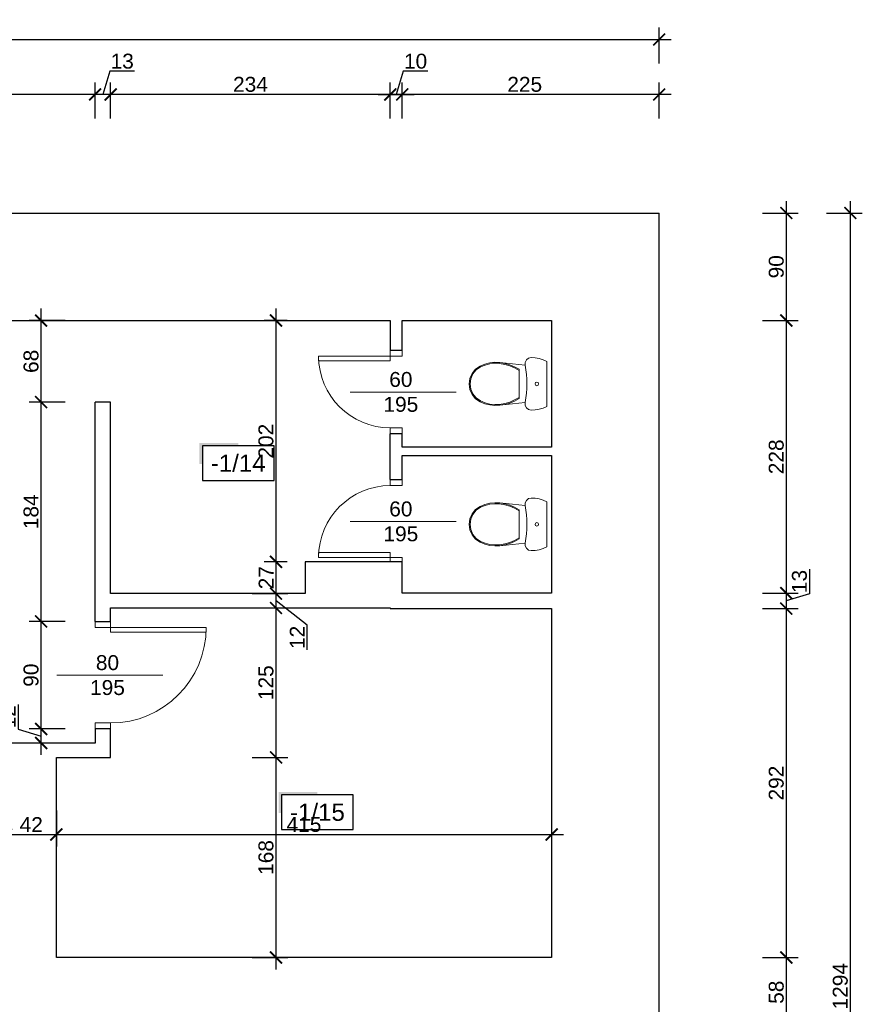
# Model space of a CAD drawing. Header units: millimetres. Extents: x 2709036 to 2756280, y 168165 to 192362.
# Tile 30 of 192: x 2711418 to 2712123, y 186392 to 187216. Entities that reach past the tile are written whole.
import ezdxf
from ezdxf.enums import TextEntityAlignment as Align

# ---------------------------------------------------------------- set-up
doc = ezdxf.new("R2010")
doc.units = ezdxf.units.MM
doc.header["$MEASUREMENT"] = 0
doc.set_wipeout_variables(frame=1)
doc.layers.add('6 - OPISY', color=7, linetype='Continuous')
for name, color, linetype, lineweight in [('__MAZ_OPIS_STOLARKA', 7, 'Continuous', 0), ('__MAZ_STOLARKA DRZWIOWA ISTN', 7, 'Continuous', 9), ('__MAZ_WYMIARY', 7, 'Continuous', 9), ('__MAZ_ŚCIANY ISTNIEJĄCE', 7, 'Continuous', 30), ('Meble i wyposażenie', 8, 'Continuous', 5)]:
    doc.layers.add(name, color=color, linetype=linetype, lineweight=lineweight)
doc.styles.add('Arial', font='arial.ttf')
doc.styles.add('Dimensions', font='arial.ttf')
doc.styles.get("Standard").update_dxf_attribs({"font": 'arial.ttf'})
doc.styles.add('styl1', font='arial.ttf')
doc.dimstyles.new('100', dxfattribs={"dimtxt": 10, "dimasz": 10, "dimexe": 18, "dimexo": 15, "dimgap": 9, "dimtad": 1, "dimdec": 1, "dimrnd": 0.5, "dimdsep": 46, "dimtxsty": 'Dimensions', "dimblk": 'ARCHTICK', "dimcen": 9, "dimdle": 10, "dimadec": 1, "dimazin": 2, "dimtfac": 1, "dimtdec": 4, "dimtofl": 0, "dimtmove": 2, "dimatfit": 3, "dimfxl": 1, "dimtolj": 1, "dimtzin": 0, "dimarcsym": 0})

# ---------------------------------------------------------------- blocks, each defined once
blk = doc.blocks.new('WC DP')
at = {"color": 0, "lineweight": -2, "ltscale": 14728.445072}
blk.add_wipeout([(-188.9, -40.9), (-202.4, -71.6), (-212.1, -103.8), (-218, -136.8), (-220, -170.4), (-214.9, -193.1), (-200.5, -211.4), (-179.6, -221.8), (-156.3, -222.3), (-117.6, -215.4), (-78.5, -210.5), (-39.3, -207.6), (0, -206.6), (39.3, -207.6), (78.5, -210.5), (117.6, -215.4), (156.3, -222.3), (179.6, -221.8), (200.5, -211.4), (214.9, -193.1), (220, -170.4), (218, -136.8), (212.1, -103.8), (202.4, -71.6), (188.9, -40.9)], dxfattribs=at).dxf.layer = 'Meble i wyposażenie'
at = {"layer": 'Meble i wyposażenie', "color": 0, "lineweight": -2}
for p, q in [((-202.4, -71.6), (-212.1, -103.8)), ((-188.9, -40.9), (-202.4, -71.6)), ((188.9, -40.9), (-188.9, -40.9)), ((202.4, -71.6), (188.9, -40.9)), ((212.1, -103.8), (202.4, -71.6)), ((-212.1, -103.8), (-218, -136.8)), ((218, -136.8), (212.1, -103.8))]:
    blk.add_line(p, q, dxfattribs=at)
blk.add_circle((0, -123.5), 15, dxfattribs=at)
at = {"color": 0, "lineweight": -2, "ltscale": 9083.641401}
blk.add_wipeout([(-122.1, -271.6), (122.1, -271.6), (143.3, -309.5), (160, -349.5), (171.9, -391.1), (179, -433.9), (156.3, -222.3), (117.6, -215.4), (78.5, -210.5), (39.3, -207.6), (0, -206.6), (-39.3, -207.6), (-78.5, -210.5), (-117.6, -215.4), (-156.3, -222.3), (-179, -433.9), (-171.9, -391.1), (-160, -349.5), (-143.3, -309.5)], dxfattribs=at).dxf.layer = 'Meble i wyposażenie'
at = {"layer": 'Meble i wyposażenie', "color": 0, "lineweight": -2}
for p, q in [((-218, -136.8), (-220, -170.4)), ((220, -170.4), (218, -136.8)), ((-220, -170.4), (-214.9, -193.1)), ((-214.9, -193.1), (-200.5, -211.4)), ((-200.5, -211.4), (-179.6, -221.8)), ((-179.6, -221.8), (-156.3, -222.3)), ((156.3, -222.3), (179.6, -221.8)), ((179.6, -221.8), (200.5, -211.4)), ((200.5, -211.4), (214.9, -193.1)), ((214.9, -193.1), (220, -170.4))]:
    blk.add_line(p, q, dxfattribs=at)
blk.add_ellipse((0, -988.7), major_axis=(785, 0), ratio=0.9963, start_param=1.370375, end_param=1.771221, dxfattribs=at)
at = {"color": 0, "lineweight": -2, "ltscale": 8188.801298}
blk.add_wipeout([(123.5, -636.5), (149.4, -598.7), (165.6, -559.3), (176, -518.3), (180.5, -476.2), (179, -433.9), (171.6, -389.9), (159, -347), (141.5, -306), (117.1, -263.7), (-117.1, -263.7), (-141.5, -306), (-159, -347), (-171.6, -389.9), (-179, -433.9), (-180.5, -476.2), (-176, -518.3), (-165.6, -559.3), (-149.4, -598.7), (-123.5, -636.5), (-88, -665.9), (-45.7, -684.5), (0, -690.9), (45.7, -684.5), (88, -665.9)], dxfattribs=at).dxf.layer = 'Meble i wyposażenie'
at = {"layer": 'Meble i wyposażenie', "color": 0, "lineweight": -2}
for p, q in [((-156.3, -222.3), (-179, -433.9)), ((179, -433.9), (156.3, -222.3)), ((-143.3, -309.5), (-160, -349.5)), ((-134.3, -309.5), (-151.5, -349.7)), ((-122.1, -271.6), (-143.3, -309.5)), ((-112.5, -271.6), (-134.3, -309.5)), ((122.1, -271.6), (-122.1, -271.6)), ((134.3, -309.5), (112.5, -271.6)), ((143.3, -309.5), (122.1, -271.6)), ((151.5, -349.7), (134.3, -309.5)), ((160, -349.5), (143.3, -309.5)), ((-171.9, -391.1), (-179, -433.9)), ((-160, -349.5), (-171.9, -391.1)), ((-163.8, -391.6), (-171, -434.7)), ((-151.5, -349.7), (-163.8, -391.6)), ((163.8, -391.6), (151.5, -349.7)), ((171.9, -391.1), (160, -349.5)), ((171, -434.7), (163.8, -391.6)), ((179, -433.9), (171.9, -391.1)), ((-179, -433.9), (-180.6, -476.2)), ((-180.6, -476.2), (-176.1, -518.3)), ((-171, -434.7), (-172.5, -475.9)), ((-172.5, -475.9), (-168.1, -516.9)), ((168.1, -516.9), (172.5, -475.9)), ((172.5, -475.9), (171, -434.7)), ((176.1, -518.3), (180.6, -476.2)), ((180.6, -476.2), (179, -433.9)), ((-176.1, -518.3), (-165.7, -559.3)), ((-168.1, -516.9), (-158, -556.8)), ((-165.7, -559.3), (-149.5, -598.5)), ((-158, -556.8), (-142.3, -594.9)), ((142.3, -594.9), (158, -556.8)), ((149.5, -598.5), (165.7, -559.3)), ((158, -556.8), (168.1, -516.9)), ((165.7, -559.3), (176.1, -518.3)), ((-149.5, -598.5), (-123.5, -636.5)), ((-142.3, -594.9), (-117.5, -631.1)), ((-123.5, -636.5), (-88, -665.9)), ((-117.5, -631.1), (-83.7, -659.1)), ((-83.7, -659.1), (-43.5, -676.8)), ((43.5, -676.8), (83.7, -659.1)), ((83.7, -659.1), (117.5, -631.1)), ((88, -665.9), (123.5, -636.5)), ((117.5, -631.1), (142.3, -594.9)), ((123.5, -636.5), (149.5, -598.5)), ((-88, -665.9), (-45.7, -684.5)), ((-45.7, -684.5), (0, -690.9)), ((-43.5, -676.8), (0, -682.8)), ((0, -682.8), (43.5, -676.8)), ((0, -690.9), (45.7, -684.5)), ((45.7, -684.5), (88, -665.9))]:
    blk.add_line(p, q, dxfattribs=at)
blk = doc.blocks.new('*U9')
at = {"ltscale": 10}
blk.add_hatch(color=256, dxfattribs=at).paths.add_polyline_path([(0, 26), (-25, 26), (-27, 26), (-27, 11.46), (-25, 11.46), (-25, 24), (0, 24)])
blk.add_lwpolyline([(-25, 0), (25, 0), (25, 24), (-25, 24)], close=True, dxfattribs=at)
at = {"layer": '6 - OPISY'}
for tag, p in [('NRPOM', (0, 6)), ('WYSPOM', (3.39, -15.66))]:
    blk.add_attdef(tag, text='', height=12, dxfattribs=at).set_placement(p, align=Align.CENTER)
blk = doc.blocks.new('_ArchTick')
at = {"color": 0, "linetype": 'ByBlock', "const_width": 0.15}
blk.add_lwpolyline([(-0.5, -0.5), (0.5, 0.5)], dxfattribs=at)
blk = doc.blocks.new('*D50')
at = {"layer": '__MAZ_WYMIARY', "color": 0, "lineweight": -2}
for p, q in [((2709154, 187179.72), (2709154, 187209.72)), ((2711953, 187179.72), (2711953, 187209.72)), ((2709144, 187199.72), (2711963, 187199.72))]:
    blk.add_line(p, q, dxfattribs=at)
at = {"layer": 'Defpoints', "color": 0, "lineweight": 30}
for p in [(2711953, 187199.72), (2709154, 187054.55), (2711953, 187054.55)]:
    blk.add_point(p, dxfattribs=at)
at = {"layer": '__MAZ_WYMIARY', "color": 0, "lineweight": -2, "xscale": 10, "yscale": 10, "zscale": 10, "rotation": 180}
blk.add_blockref('_ArchTick', (2709154, 187199.72), dxfattribs=at)
at = {"layer": '__MAZ_WYMIARY', "color": 0, "lineweight": -2, "xscale": 10, "yscale": 10, "zscale": 10}
blk.add_blockref('_ArchTick', (2711953, 187199.72), dxfattribs=at)
at = {"layer": '__MAZ_WYMIARY', "color": 0, "lineweight": 5, "insert": (2710553.5, 187208.1), "char_height": 12.5, "attachment_point": 5, "style": 'Arial'}
blk.add_mtext('\\A1;2799', dxfattribs=at)
blk = doc.blocks.new('*D51')
at = {"layer": '__MAZ_WYMIARY', "color": 0, "lineweight": -2}
for p, q in [((2711728, 187133.75), (2711728, 187163.75)), ((2711953, 187133.75), (2711953, 187163.75)), ((2711963, 187153.75), (2711718, 187153.75))]:
    blk.add_line(p, q, dxfattribs=at)
at = {"layer": 'Defpoints', "color": 0, "lineweight": 30}
for p in [(2711728, 187153.75), (2711953, 187054.55), (2711728, 186964.55)]:
    blk.add_point(p, dxfattribs=at)
at = {"layer": '__MAZ_WYMIARY', "color": 0, "lineweight": -2, "xscale": 10, "yscale": 10, "zscale": 10, "rotation": 180}
blk.add_blockref('_ArchTick', (2711728, 187153.75), dxfattribs=at)
at = {"layer": '__MAZ_WYMIARY', "color": 0, "lineweight": -2, "xscale": 10, "yscale": 10, "zscale": 10}
blk.add_blockref('_ArchTick', (2711953, 187153.75), dxfattribs=at)
at = {"layer": '__MAZ_WYMIARY', "color": 0, "lineweight": 5, "insert": (2711840.5, 187162.13), "char_height": 12.5, "attachment_point": 5, "style": 'Arial'}
blk.add_mtext('\\A1;225', dxfattribs=at)
blk = doc.blocks.new('*D52')
at = {"layer": '__MAZ_WYMIARY', "color": 0, "lineweight": -2}
for p, q in [((2711738.81, 187173.13), (2711733, 187153.75)), ((2711759.5, 187173.13), (2711738.81, 187173.13)), ((2711728, 187133.75), (2711728, 187163.75)), ((2711738, 187133.75), (2711738, 187163.75)), ((2711718, 187153.75), (2711748, 187153.75))]:
    blk.add_line(p, q, dxfattribs=at)
at = {"layer": 'Defpoints', "color": 0, "lineweight": 30}
for p in [(2711738, 187153.75), (2711728, 186964.55), (2711738, 186964.55)]:
    blk.add_point(p, dxfattribs=at)
at = {"layer": '__MAZ_WYMIARY', "color": 0, "lineweight": -2, "xscale": 10, "yscale": 10, "zscale": 10, "rotation": 180}
blk.add_blockref('_ArchTick', (2711728, 187153.75), dxfattribs=at)
at = {"layer": '__MAZ_WYMIARY', "color": 0, "lineweight": -2, "xscale": 10, "yscale": 10, "zscale": 10}
blk.add_blockref('_ArchTick', (2711738, 187153.75), dxfattribs=at)
at = {"layer": '__MAZ_WYMIARY', "color": 0, "lineweight": 5, "insert": (2711749.16, 187181.51), "char_height": 12.5, "attachment_point": 5, "style": 'Arial'}
blk.add_mtext('\\A1;10', dxfattribs=at)
blk = doc.blocks.new('*D53')
at = {"layer": '__MAZ_WYMIARY', "color": 0, "lineweight": -2}
for p, q in [((2711738.81, 187173.13), (2711733, 187153.75)), ((2711759.5, 187173.13), (2711738.81, 187173.13)), ((2711728, 187133.75), (2711728, 187163.75)), ((2711738, 187133.75), (2711738, 187163.75)), ((2711748, 187153.75), (2711718, 187153.75))]:
    blk.add_line(p, q, dxfattribs=at)
at = {"layer": 'Defpoints', "color": 0, "lineweight": 30}
for p in [(2711728, 187153.75), (2711728, 186964.55), (2711738, 186964.55)]:
    blk.add_point(p, dxfattribs=at)
at = {"layer": '__MAZ_WYMIARY', "color": 0, "lineweight": -2, "xscale": 10, "yscale": 10, "zscale": 10, "rotation": 180}
blk.add_blockref('_ArchTick', (2711728, 187153.75), dxfattribs=at)
at = {"layer": '__MAZ_WYMIARY', "color": 0, "lineweight": -2, "xscale": 10, "yscale": 10, "zscale": 10}
blk.add_blockref('_ArchTick', (2711738, 187153.75), dxfattribs=at)
at = {"layer": '__MAZ_WYMIARY', "color": 0, "lineweight": 5, "insert": (2711749.16, 187181.51), "char_height": 12.5, "attachment_point": 5, "style": 'Arial'}
blk.add_mtext('\\A1;10', dxfattribs=at)
blk = doc.blocks.new('*D54')
at = {"layer": '__MAZ_WYMIARY', "color": 0, "lineweight": -2}
for p, q in [((2711494, 187133.75), (2711494, 187163.75)), ((2711728, 187133.75), (2711728, 187163.75)), ((2711738, 187153.75), (2711484, 187153.75))]:
    blk.add_line(p, q, dxfattribs=at)
at = {"layer": 'Defpoints', "color": 0, "lineweight": 30}
for p in [(2711494, 187153.75), (2711728, 186964.55), (2711494, 186896.31)]:
    blk.add_point(p, dxfattribs=at)
at = {"layer": '__MAZ_WYMIARY', "color": 0, "lineweight": -2, "xscale": 10, "yscale": 10, "zscale": 10, "rotation": 180}
blk.add_blockref('_ArchTick', (2711494, 187153.75), dxfattribs=at)
at = {"layer": '__MAZ_WYMIARY', "color": 0, "lineweight": -2, "xscale": 10, "yscale": 10, "zscale": 10}
blk.add_blockref('_ArchTick', (2711728, 187153.75), dxfattribs=at)
at = {"layer": '__MAZ_WYMIARY', "color": 0, "lineweight": 5, "insert": (2711611, 187162.14), "char_height": 12.5, "attachment_point": 5, "style": 'Arial'}
blk.add_mtext('\\A1;234', dxfattribs=at)
blk = doc.blocks.new('*D55')
at = {"layer": '__MAZ_WYMIARY', "color": 0, "lineweight": -2}
for p, q in [((2711493.31, 187173.14), (2711487.5, 187153.75)), ((2711514.04, 187173.14), (2711493.31, 187173.14)), ((2711481, 187133.75), (2711481, 187163.75)), ((2711494, 187133.75), (2711494, 187163.75)), ((2711504, 187153.75), (2711471, 187153.75))]:
    blk.add_line(p, q, dxfattribs=at)
at = {"layer": 'Defpoints', "color": 0, "lineweight": 30}
for p in [(2711481, 187153.75), (2711481, 186896.31), (2711494, 186896.31)]:
    blk.add_point(p, dxfattribs=at)
at = {"layer": '__MAZ_WYMIARY', "color": 0, "lineweight": -2, "xscale": 10, "yscale": 10, "zscale": 10, "rotation": 180}
blk.add_blockref('_ArchTick', (2711481, 187153.75), dxfattribs=at)
at = {"layer": '__MAZ_WYMIARY', "color": 0, "lineweight": -2, "xscale": 10, "yscale": 10, "zscale": 10}
blk.add_blockref('_ArchTick', (2711494, 187153.75), dxfattribs=at)
at = {"layer": '__MAZ_WYMIARY', "color": 0, "lineweight": 5, "insert": (2711503.68, 187181.52), "char_height": 12.5, "attachment_point": 5, "style": 'Arial'}
blk.add_mtext('\\A1;13', dxfattribs=at)
blk = doc.blocks.new('*D56')
at = {"layer": '__MAZ_WYMIARY', "color": 0, "lineweight": -2}
for p, q in [((2711261, 187133.75), (2711261, 187163.75)), ((2711481, 187133.75), (2711481, 187163.75)), ((2711491, 187153.75), (2711251, 187153.75))]:
    blk.add_line(p, q, dxfattribs=at)
at = {"layer": 'Defpoints', "color": 0, "lineweight": 30}
for p in [(2711261, 187153.75), (2711261, 186964.55), (2711481, 186896.31)]:
    blk.add_point(p, dxfattribs=at)
at = {"layer": '__MAZ_WYMIARY', "color": 0, "lineweight": -2, "xscale": 10, "yscale": 10, "zscale": 10, "rotation": 180}
blk.add_blockref('_ArchTick', (2711261, 187153.75), dxfattribs=at)
at = {"layer": '__MAZ_WYMIARY', "color": 0, "lineweight": -2, "xscale": 10, "yscale": 10, "zscale": 10}
blk.add_blockref('_ArchTick', (2711481, 187153.75), dxfattribs=at)
at = {"layer": '__MAZ_WYMIARY', "color": 0, "lineweight": 5, "insert": (2711371, 187162.13), "char_height": 12.5, "attachment_point": 5, "style": 'Arial'}
blk.add_mtext('\\A1;220', dxfattribs=at)
blk = doc.blocks.new('*D91')
at = {"layer": '__MAZ_WYMIARY', "color": 0, "lineweight": -2}
for p, q in [((2712059.4, 187064.55), (2712059.4, 186954.55)), ((2712039.4, 187054.55), (2712069.4, 187054.55)), ((2712039.4, 186964.55), (2712069.4, 186964.55))]:
    blk.add_line(p, q, dxfattribs=at)
at = {"layer": 'Defpoints', "color": 0, "lineweight": 30}
for p in [(2711953, 187054.55), (2711863, 186964.55), (2712059.4, 186964.55)]:
    blk.add_point(p, dxfattribs=at)
at = {"layer": '__MAZ_WYMIARY', "color": 0, "lineweight": -2, "xscale": 10, "yscale": 10, "zscale": 10}
for p, rotation in [((2712059.4, 187054.55), 90), ((2712059.4, 186964.55), 270)]:
    blk.add_blockref('_ArchTick', p, dxfattribs=dict(at, rotation=rotation))
at = {"layer": '__MAZ_WYMIARY', "color": 0, "lineweight": 5, "insert": (2712051.02, 187009.55), "char_height": 12.5, "attachment_point": 5, "rotation": 90, "style": 'Arial'}
blk.add_mtext('\\A1;90', dxfattribs=at)
blk = doc.blocks.new('*D92')
at = {"layer": '__MAZ_WYMIARY', "color": 0, "lineweight": -2}
for p, q in [((2712059.4, 186974.55), (2712059.4, 186726.55)), ((2712039.4, 186964.55), (2712069.4, 186964.55)), ((2712039.4, 186736.55), (2712069.4, 186736.55))]:
    blk.add_line(p, q, dxfattribs=at)
at = {"layer": 'Defpoints', "color": 0, "lineweight": 30}
for p in [(2711863, 186964.55), (2711863, 186736.55), (2712059.4, 186736.55)]:
    blk.add_point(p, dxfattribs=at)
at = {"layer": '__MAZ_WYMIARY', "color": 0, "lineweight": -2, "xscale": 10, "yscale": 10, "zscale": 10}
for p, rotation in [((2712059.4, 186964.55), 90), ((2712059.4, 186736.55), 270)]:
    blk.add_blockref('_ArchTick', p, dxfattribs=dict(at, rotation=rotation))
at = {"layer": '__MAZ_WYMIARY', "color": 0, "lineweight": 5, "insert": (2712051.02, 186850.55), "char_height": 12.5, "attachment_point": 5, "rotation": 90, "style": 'Arial'}
blk.add_mtext('\\A1;228', dxfattribs=at)
blk = doc.blocks.new('*D93')
at = {"layer": '__MAZ_WYMIARY', "color": 0, "lineweight": -2}
for p, q in [((2712078.79, 186756.59), (2712078.79, 186735.86)), ((2712059.4, 186746.55), (2712059.4, 186713.55)), ((2712039.4, 186736.55), (2712069.4, 186736.55)), ((2712078.79, 186735.86), (2712059.4, 186730.05)), ((2712039.4, 186723.55), (2712069.4, 186723.55))]:
    blk.add_line(p, q, dxfattribs=at)
at = {"layer": 'Defpoints', "color": 0, "lineweight": 30}
for p in [(2711863, 186736.55), (2711863, 186723.55), (2712059.4, 186723.55)]:
    blk.add_point(p, dxfattribs=at)
at = {"layer": '__MAZ_WYMIARY', "color": 0, "lineweight": -2, "xscale": 10, "yscale": 10, "zscale": 10}
for p, rotation in [((2712059.4, 186736.55), 90), ((2712059.4, 186723.55), 270)]:
    blk.add_blockref('_ArchTick', p, dxfattribs=dict(at, rotation=rotation))
at = {"layer": '__MAZ_WYMIARY', "color": 0, "lineweight": 5, "insert": (2712070.4, 186746.23), "char_height": 12.5, "attachment_point": 5, "rotation": 90, "style": 'Arial'}
blk.add_mtext('\\A1;13', dxfattribs=at)
blk = doc.blocks.new('*D94')
at = {"layer": '__MAZ_WYMIARY', "color": 0, "lineweight": -2}
for p, q in [((2712059.4, 186733.55), (2712059.4, 186421.55)), ((2712039.4, 186723.55), (2712069.4, 186723.55)), ((2712039.4, 186431.55), (2712069.4, 186431.55))]:
    blk.add_line(p, q, dxfattribs=at)
at = {"layer": 'Defpoints', "color": 0, "lineweight": 30}
for p in [(2711863, 186723.55), (2711863, 186431.55), (2712059.4, 186431.55)]:
    blk.add_point(p, dxfattribs=at)
at = {"layer": '__MAZ_WYMIARY', "color": 0, "lineweight": -2, "xscale": 10, "yscale": 10, "zscale": 10}
for p, rotation in [((2712059.4, 186723.55), 90), ((2712059.4, 186431.55), 270)]:
    blk.add_blockref('_ArchTick', p, dxfattribs=dict(at, rotation=rotation))
at = {"layer": '__MAZ_WYMIARY', "color": 0, "lineweight": 5, "insert": (2712051.02, 186577.55), "char_height": 12.5, "attachment_point": 5, "rotation": 90, "style": 'Arial'}
blk.add_mtext('\\A1;292', dxfattribs=at)
blk = doc.blocks.new('*D95')
at = {"layer": '__MAZ_WYMIARY', "color": 0, "lineweight": -2}
for p, q in [((2712059.4, 186441.55), (2712059.4, 186363.55)), ((2712039.4, 186431.55), (2712069.4, 186431.55)), ((2712039.4, 186373.55), (2712069.4, 186373.55))]:
    blk.add_line(p, q, dxfattribs=at)
at = {"layer": 'Defpoints', "color": 0, "lineweight": 30}
for p in [(2711863, 186431.55), (2711889, 186373.55), (2712059.4, 186373.55)]:
    blk.add_point(p, dxfattribs=at)
at = {"layer": '__MAZ_WYMIARY', "color": 0, "lineweight": -2, "xscale": 10, "yscale": 10, "zscale": 10}
for p, rotation in [((2712059.4, 186431.55), 90), ((2712059.4, 186373.55), 270)]:
    blk.add_blockref('_ArchTick', p, dxfattribs=dict(at, rotation=rotation))
at = {"layer": '__MAZ_WYMIARY', "color": 0, "lineweight": 5, "insert": (2712051.02, 186402.55), "char_height": 12.5, "attachment_point": 5, "rotation": 90, "style": 'Arial'}
blk.add_mtext('\\A1;58', dxfattribs=at)
blk = doc.blocks.new('*D109')
at = {"layer": '__MAZ_WYMIARY', "color": 0, "lineweight": -2}
for p, q in [((2712112.99, 185750.55), (2712112.99, 187064.55)), ((2712092.99, 187054.55), (2712122.99, 187054.55)), ((2712092.99, 185760.55), (2712122.99, 185760.55))]:
    blk.add_line(p, q, dxfattribs=at)
at = {"layer": 'Defpoints', "color": 0, "lineweight": 30}
for p in [(2711953, 187054.55), (2712112.99, 187054.55), (2711953, 185760.55)]:
    blk.add_point(p, dxfattribs=at)
at = {"layer": '__MAZ_WYMIARY', "color": 0, "lineweight": -2, "xscale": 10, "yscale": 10, "zscale": 10}
for p, rotation in [((2712112.99, 187054.55), 90), ((2712112.99, 185760.55), 270)]:
    blk.add_blockref('_ArchTick', p, dxfattribs=dict(at, rotation=rotation))
at = {"layer": '__MAZ_WYMIARY', "color": 0, "lineweight": 5, "insert": (2712104.6, 186407.55), "char_height": 12.5, "attachment_point": 5, "rotation": 90, "style": 'Arial'}
blk.add_mtext('\\A1;1294', dxfattribs=at)
blk = doc.blocks.new('*D121')
at = {"layer": '__MAZ_WYMIARY', "color": 0, "lineweight": -2}
for p, q in [((2711632.39, 186421.55), (2711632.39, 186609.05)), ((2711612.39, 186599.05), (2711642.39, 186599.05)), ((2711612.39, 186431.55), (2711642.39, 186431.55))]:
    blk.add_line(p, q, dxfattribs=at)
at = {"layer": 'Defpoints', "color": 0, "lineweight": 30}
for p in [(2711448.56, 186599.05), (2711632.39, 186599.05), (2711448.56, 186431.55)]:
    blk.add_point(p, dxfattribs=at)
at = {"layer": '__MAZ_WYMIARY', "color": 0, "lineweight": -2, "xscale": 10, "yscale": 10, "zscale": 10}
for p, rotation in [((2711632.39, 186599.05), 90), ((2711632.39, 186431.55), 270)]:
    blk.add_blockref('_ArchTick', p, dxfattribs=dict(at, rotation=rotation))
at = {"layer": '__MAZ_WYMIARY', "color": 0, "lineweight": 5, "insert": (2711624.01, 186515.3), "char_height": 12.5, "attachment_point": 5, "rotation": 90, "style": 'Arial'}
blk.add_mtext('\\A1;168', dxfattribs=at)
blk = doc.blocks.new('*D122')
at = {"layer": '__MAZ_WYMIARY', "color": 0, "lineweight": -2}
for p, q in [((2711632.39, 186589.05), (2711632.39, 186734.05)), ((2711612.39, 186724.05), (2711642.39, 186724.05)), ((2711612.39, 186599.05), (2711642.39, 186599.05))]:
    blk.add_line(p, q, dxfattribs=at)
at = {"layer": 'Defpoints', "color": 0, "lineweight": 30}
for p in [(2711494, 186724.05), (2711632.39, 186724.05), (2711494, 186599.05)]:
    blk.add_point(p, dxfattribs=at)
at = {"layer": '__MAZ_WYMIARY', "color": 0, "lineweight": -2, "xscale": 10, "yscale": 10, "zscale": 10}
for p, rotation in [((2711632.39, 186724.05), 90), ((2711632.39, 186599.05), 270)]:
    blk.add_blockref('_ArchTick', p, dxfattribs=dict(at, rotation=rotation))
at = {"layer": '__MAZ_WYMIARY', "color": 0, "lineweight": 5, "insert": (2711624.01, 186661.55), "char_height": 12.5, "attachment_point": 5, "rotation": 90, "style": 'Arial'}
blk.add_mtext('\\A1;125', dxfattribs=at)
blk = doc.blocks.new('*D123')
at = {"layer": '__MAZ_WYMIARY', "color": 0, "lineweight": -2}
for p, q in [((2711632.39, 186714.05), (2711632.39, 186746.05)), ((2711612.39, 186736.05), (2711642.39, 186736.05)), ((2711658.45, 186709.75), (2711632.39, 186730.05)), ((2711612.39, 186724.05), (2711642.39, 186724.05)), ((2711658.45, 186689.15), (2711658.45, 186709.75))]:
    blk.add_line(p, q, dxfattribs=at)
at = {"layer": 'Defpoints', "color": 0, "lineweight": 30}
for p in [(2711494.06, 186736.05), (2711632.39, 186736.05), (2711494.06, 186724.05)]:
    blk.add_point(p, dxfattribs=at)
at = {"layer": '__MAZ_WYMIARY', "color": 0, "lineweight": -2, "xscale": 10, "yscale": 10, "zscale": 10}
for p, rotation in [((2711632.39, 186736.05), 90), ((2711632.39, 186724.05), 270)]:
    blk.add_blockref('_ArchTick', p, dxfattribs=dict(at, rotation=rotation))
at = {"layer": '__MAZ_WYMIARY', "color": 0, "lineweight": 5, "insert": (2711650.18, 186699.45), "char_height": 12.5, "attachment_point": 5, "rotation": 90, "style": 'Arial'}
blk.add_mtext('\\A1;12', dxfattribs=at)
blk = doc.blocks.new('*D124')
at = {"layer": '__MAZ_WYMIARY', "color": 0, "lineweight": -2}
for p, q in [((2711632.39, 186726.05), (2711632.39, 186772.72)), ((2711641.8, 186762.72), (2711622.39, 186762.72)), ((2711641.8, 186736.05), (2711622.39, 186736.05))]:
    blk.add_line(p, q, dxfattribs=at)
at = {"layer": 'Defpoints', "color": 0, "lineweight": 30}
for p in [(2711632.39, 186762.72), (2711656.8, 186762.72), (2711656.8, 186736.05)]:
    blk.add_point(p, dxfattribs=at)
at = {"layer": '__MAZ_WYMIARY', "color": 0, "lineweight": -2, "xscale": 10, "yscale": 10, "zscale": 10}
for p, rotation in [((2711632.39, 186762.72), 90), ((2711632.39, 186736.05), 270)]:
    blk.add_blockref('_ArchTick', p, dxfattribs=dict(at, rotation=rotation))
at = {"layer": '__MAZ_WYMIARY', "color": 0, "lineweight": 5, "insert": (2711624.12, 186749.38), "char_height": 12.5, "attachment_point": 5, "rotation": 90, "style": 'Arial'}
blk.add_mtext('\\A1;27', dxfattribs=at)
blk = doc.blocks.new('*D125')
at = {"layer": '__MAZ_WYMIARY', "color": 0, "lineweight": -2}
for p, q in [((2711632.39, 186752.72), (2711632.39, 186974.55)), ((2711641.8, 186964.55), (2711622.39, 186964.55)), ((2711641.8, 186762.72), (2711622.39, 186762.72))]:
    blk.add_line(p, q, dxfattribs=at)
at = {"layer": 'Defpoints', "color": 0, "lineweight": 30}
for p in [(2711632.39, 186964.55), (2711656.8, 186964.55), (2711656.8, 186762.72)]:
    blk.add_point(p, dxfattribs=at)
at = {"layer": '__MAZ_WYMIARY', "color": 0, "lineweight": -2, "xscale": 10, "yscale": 10, "zscale": 10}
for p, rotation in [((2711632.39, 186964.55), 90), ((2711632.39, 186762.72), 270)]:
    blk.add_blockref('_ArchTick', p, dxfattribs=dict(at, rotation=rotation))
at = {"layer": '__MAZ_WYMIARY', "color": 0, "lineweight": 5, "insert": (2711624.01, 186863.63), "char_height": 12.5, "attachment_point": 5, "rotation": 90, "style": 'Arial'}
blk.add_mtext('\\A1;202', dxfattribs=at)
blk = doc.blocks.new('*D127')
at = {"layer": '__MAZ_WYMIARY', "color": 0, "lineweight": -2}
for p, q in [((2711406.56, 186553.99), (2711406.56, 186524.51)), ((2711448.56, 186553.99), (2711448.56, 186524.51)), ((2711396.56, 186534.51), (2711458.56, 186534.51))]:
    blk.add_line(p, q, dxfattribs=at)
at = {"layer": 'Defpoints', "color": 0, "lineweight": 30}
for p in [(2711406.56, 186568.99), (2711448.56, 186568.99), (2711448.56, 186534.51)]:
    blk.add_point(p, dxfattribs=at)
at = {"layer": '__MAZ_WYMIARY', "color": 0, "lineweight": -2, "xscale": 10, "yscale": 10, "zscale": 10, "rotation": 180}
blk.add_blockref('_ArchTick', (2711406.56, 186534.51), dxfattribs=at)
at = {"layer": '__MAZ_WYMIARY', "color": 0, "lineweight": -2, "xscale": 10, "yscale": 10, "zscale": 10}
blk.add_blockref('_ArchTick', (2711448.56, 186534.51), dxfattribs=at)
at = {"layer": '__MAZ_WYMIARY', "color": 0, "lineweight": 5, "insert": (2711427.56, 186542.79), "char_height": 12.5, "attachment_point": 5, "style": 'Arial'}
blk.add_mtext('\\A1;42', dxfattribs=at)
blk = doc.blocks.new('*D128')
at = {"layer": '__MAZ_WYMIARY', "color": 0, "lineweight": -2}
for p, q in [((2711448.56, 186554.51), (2711448.56, 186524.51)), ((2711863, 186554.51), (2711863, 186524.51)), ((2711438.56, 186534.51), (2711873, 186534.51))]:
    blk.add_line(p, q, dxfattribs=at)
at = {"layer": 'Defpoints', "color": 0, "lineweight": 30}
for p in [(2711448.56, 186599.05), (2711863, 186599.05), (2711863, 186534.51)]:
    blk.add_point(p, dxfattribs=at)
at = {"layer": '__MAZ_WYMIARY', "color": 0, "lineweight": -2, "xscale": 10, "yscale": 10, "zscale": 10, "rotation": 180}
blk.add_blockref('_ArchTick', (2711448.56, 186534.51), dxfattribs=at)
at = {"layer": '__MAZ_WYMIARY', "color": 0, "lineweight": -2, "xscale": 10, "yscale": 10, "zscale": 10}
blk.add_blockref('_ArchTick', (2711863, 186534.51), dxfattribs=at)
at = {"layer": '__MAZ_WYMIARY', "color": 0, "lineweight": 5, "insert": (2711655.78, 186542.89), "char_height": 12.5, "attachment_point": 5, "style": 'Arial'}
blk.add_mtext('\\A1;415', dxfattribs=at)
blk = doc.blocks.new('*D131')
at = {"layer": '__MAZ_WYMIARY', "color": 0, "lineweight": -2}
for p, q in [((2711389.82, 186601.05), (2711389.82, 186974.55)), ((2711409.82, 186964.55), (2711379.82, 186964.55)), ((2711409.82, 186611.05), (2711379.82, 186611.05))]:
    blk.add_line(p, q, dxfattribs=at)
at = {"layer": 'Defpoints', "color": 0, "lineweight": 30}
for p in [(2711389.82, 186964.55), (2711481, 186964.55), (2711481, 186611.05)]:
    blk.add_point(p, dxfattribs=at)
at = {"layer": '__MAZ_WYMIARY', "color": 0, "lineweight": -2, "xscale": 10, "yscale": 10, "zscale": 10}
for p, rotation in [((2711389.82, 186964.55), 90), ((2711389.82, 186611.05), 270)]:
    blk.add_blockref('_ArchTick', p, dxfattribs=dict(at, rotation=rotation))
at = {"layer": '__MAZ_WYMIARY', "color": 0, "lineweight": 5, "insert": (2711381.43, 186787.8), "char_height": 12.5, "attachment_point": 5, "rotation": 90, "style": 'Arial'}
blk.add_mtext('\\A1;354', dxfattribs=at)
blk = doc.blocks.new('*D132')
at = {"layer": '__MAZ_WYMIARY', "color": 0, "lineweight": -2}
for p, q in [((2711416.54, 186643.32), (2711416.54, 186622.72)), ((2711435.82, 186601.05), (2711435.82, 186632.83)), ((2711416.54, 186622.72), (2711435.82, 186616.94)), ((2711455.82, 186622.83), (2711425.82, 186622.83)), ((2711455.82, 186611.05), (2711425.82, 186611.05))]:
    blk.add_line(p, q, dxfattribs=at)
at = {"layer": 'Defpoints', "color": 0, "lineweight": 30}
for p in [(2711435.82, 186622.83), (2711481, 186622.83), (2711481, 186611.05)]:
    blk.add_point(p, dxfattribs=at)
at = {"layer": '__MAZ_WYMIARY', "color": 0, "lineweight": -2, "xscale": 10, "yscale": 10, "zscale": 10}
for p, rotation in [((2711435.82, 186622.83), 90), ((2711435.82, 186611.05), 270)]:
    blk.add_blockref('_ArchTick', p, dxfattribs=dict(at, rotation=rotation))
at = {"layer": '__MAZ_WYMIARY', "color": 0, "lineweight": 5, "insert": (2711408.26, 186633.02), "char_height": 12.5, "attachment_point": 5, "rotation": 90, "style": 'Arial'}
blk.add_mtext('\\A1;12', dxfattribs=at)
blk = doc.blocks.new('*D133')
at = {"layer": '__MAZ_WYMIARY', "color": 0, "lineweight": -2}
for p, q in [((2711435.82, 186612.83), (2711435.82, 186722.83)), ((2711455.82, 186712.83), (2711425.82, 186712.83)), ((2711455.82, 186622.83), (2711425.82, 186622.83))]:
    blk.add_line(p, q, dxfattribs=at)
at = {"layer": 'Defpoints', "color": 0, "lineweight": 30}
for p in [(2711435.82, 186712.83), (2711481, 186712.83), (2711481, 186622.83)]:
    blk.add_point(p, dxfattribs=at)
at = {"layer": '__MAZ_WYMIARY', "color": 0, "lineweight": -2, "xscale": 10, "yscale": 10, "zscale": 10}
for p, rotation in [((2711435.82, 186712.83), 90), ((2711435.82, 186622.83), 270)]:
    blk.add_blockref('_ArchTick', p, dxfattribs=dict(at, rotation=rotation))
at = {"layer": '__MAZ_WYMIARY', "color": 0, "lineweight": 5, "insert": (2711427.43, 186667.83), "char_height": 12.5, "attachment_point": 5, "rotation": 90, "style": 'Arial'}
blk.add_mtext('\\A1;90', dxfattribs=at)
blk = doc.blocks.new('*D134')
at = {"layer": '__MAZ_WYMIARY', "color": 0, "lineweight": -2}
for p, q in [((2711435.82, 186702.83), (2711435.82, 186906.31)), ((2711455.82, 186896.31), (2711425.82, 186896.31)), ((2711455.82, 186712.83), (2711425.82, 186712.83))]:
    blk.add_line(p, q, dxfattribs=at)
at = {"layer": 'Defpoints', "color": 0, "lineweight": 30}
for p in [(2711435.82, 186896.31), (2711480.94, 186896.31), (2711480.94, 186712.83)]:
    blk.add_point(p, dxfattribs=at)
at = {"layer": '__MAZ_WYMIARY', "color": 0, "lineweight": -2, "xscale": 10, "yscale": 10, "zscale": 10}
for p, rotation in [((2711435.82, 186896.31), 90), ((2711435.82, 186712.83), 270)]:
    blk.add_blockref('_ArchTick', p, dxfattribs=dict(at, rotation=rotation))
at = {"layer": '__MAZ_WYMIARY', "color": 0, "lineweight": 5, "insert": (2711427.43, 186804.57), "char_height": 12.5, "attachment_point": 5, "rotation": 90, "style": 'Arial'}
blk.add_mtext('\\A1;184', dxfattribs=at)
blk = doc.blocks.new('*D135')
at = {"layer": '__MAZ_WYMIARY', "color": 0, "lineweight": -2}
for p, q in [((2711435.82, 186886.31), (2711435.82, 186974.55)), ((2711455.82, 186964.55), (2711425.82, 186964.55)), ((2711455.82, 186896.31), (2711425.82, 186896.31))]:
    blk.add_line(p, q, dxfattribs=at)
at = {"layer": 'Defpoints', "color": 0, "lineweight": 30}
for p in [(2711435.82, 186964.55), (2711481, 186964.55), (2711480.87, 186896.31)]:
    blk.add_point(p, dxfattribs=at)
at = {"layer": '__MAZ_WYMIARY', "color": 0, "lineweight": -2, "xscale": 10, "yscale": 10, "zscale": 10}
for p, rotation in [((2711435.82, 186964.55), 90), ((2711435.82, 186896.31), 270)]:
    blk.add_blockref('_ArchTick', p, dxfattribs=dict(at, rotation=rotation))
at = {"layer": '__MAZ_WYMIARY', "color": 0, "lineweight": 5, "insert": (2711427.43, 186930.43), "char_height": 12.5, "attachment_point": 5, "rotation": 90, "style": 'Arial'}
blk.add_mtext('\\A1;68', dxfattribs=at)

msp = doc.modelspace()

# ---------------------------------------------------------------- linework, layer by layer
at = {"layer": '__MAZ_OPIS_STOLARKA', "color": 252}
for points in [[(2711694.55, 186904.78), (2711783.27, 186904.78)], [(2711694.55, 186796.44), (2711783.27, 186796.44)], [(2711449.05, 186667.83), (2711537.77, 186667.83)]]:
    msp.add_lwpolyline(points, dxfattribs=at)
at = {"layer": '__MAZ_STOLARKA DRZWIOWA ISTN', "color": 252, "linetype": 'Continuous'}
for points in [[(2711738, 186934.78), (2711738, 186939.78), (2711728, 186939.78), (2711728, 186934.78)], [(2711728, 186934.78), (2711728, 186930.78), (2711668, 186930.78), (2711668, 186934.78)], [(2711738, 186874.78), (2711738, 186869.78), (2711728, 186869.78), (2711728, 186874.78)], [(2711738, 186826.44), (2711738, 186831.44), (2711728, 186831.44), (2711728, 186826.44)], [(2711728, 186766.44), (2711728, 186770.44), (2711668, 186770.44), (2711668, 186766.44)], [(2711738, 186766.44), (2711738, 186762.72), (2711728, 186762.72), (2711728, 186766.44)], [(2711481, 186707.83), (2711481, 186712.83), (2711494, 186712.83), (2711494, 186707.83)], [(2711494, 186707.83), (2711494, 186703.83), (2711574, 186703.83), (2711574, 186707.83)], [(2711481, 186627.83), (2711481, 186622.83), (2711494, 186622.83), (2711494, 186627.83)]]:
    msp.add_lwpolyline(points, close=True, dxfattribs=at)
at = {"layer": '__MAZ_STOLARKA DRZWIOWA ISTN', "color": 252, "linetype": 'Continuous', "extrusion": (0, 0, -1)}
msp.add_arc((-2711728, 186934.78), 60, 270, 0, dxfattribs=at)
at = {"layer": '__MAZ_STOLARKA DRZWIOWA ISTN', "color": 252, "linetype": 'Continuous'}
for centre, radius, start, end in [((2711728, 186766.44), 60, 90, 180), ((2711494, 186707.83), 80, 270, 0)]:
    msp.add_arc(centre, radius, start, end, dxfattribs=at)
at = {"layer": '__MAZ_ŚCIANY ISTNIEJĄCE', "color": 252, "ltscale": 15}
for p, q in [((2709154, 187054.55), (2711953, 187054.55)), ((2711953, 185760.55), (2711953, 187054.55)), ((2711261, 186964.55), (2711728, 186964.55)), ((2711728, 186964.55), (2711728, 186939.78)), ((2711738, 186964.55), (2711863, 186964.55)), ((2711738, 186939.78), (2711738, 186964.55)), ((2711728, 186939.78), (2711738, 186939.78)), ((2711494, 186896.31), (2711481, 186896.31)), ((2711481, 186712.83), (2711481, 186896.31)), ((2711494, 186736.05), (2711494, 186896.31)), ((2711738, 186869.78), (2711728, 186869.78)), ((2711728, 186831.44), (2711728, 186869.78)), ((2711738, 186858.55), (2711738, 186869.78)), ((2711863, 186858.55), (2711738, 186858.55)), ((2711738, 186831.44), (2711738, 186851.55)), ((2711738, 186851.55), (2711863, 186851.55)), ((2711728, 186831.44), (2711738, 186831.44)), ((2711738, 186762.72), (2711656.8, 186762.72)), ((2711656.8, 186762.72), (2711656.8, 186736.05)), ((2711738, 186736.55), (2711738, 186762.72)), ((2711656.8, 186736.05), (2711494, 186736.05)), ((2711863, 186736.55), (2711738, 186736.55)), ((2711494, 186712.83), (2711494, 186724.05)), ((2711494, 186724.05), (2711728, 186724.05)), ((2711728, 186724.05), (2711728, 186723.55)), ((2711728, 186723.55), (2711863, 186723.55)), ((2711863, 186723.55), (2711863, 186431.55)), ((2711481, 186712.83), (2711494, 186712.83)), ((2711494, 186622.83), (2711481, 186622.83)), ((2711481, 186622.83), (2711481, 186611.05)), ((2711494, 186599.05), (2711494, 186622.83)), ((2711481, 186611.05), (2711363.96, 186611.05)), ((2711448.56, 186599.05), (2711494, 186599.05)), ((2711448.56, 186431.55), (2711448.56, 186599.05)), ((2711863, 186431.55), (2711448.56, 186431.55))]:
    msp.add_line(p, q, dxfattribs=at)

# ---------------------------------------------------------------- block references
at = {"layer": '6 - OPISY', "color": 252, "xscale": 1.2, "yscale": 1.2, "zscale": 1.2}
for p, values in [((2711600.74, 186830.83), {'NRPOM': '-1/14'}), ((2711667.06, 186538.79), {'NRPOM': '-1/15'})]:
    msp.add_blockref('*U9', p, dxfattribs=at).add_auto_attribs(values)
at = {"layer": 'Meble i wyposażenie', "color": 252, "xscale": -0.1, "yscale": 0.1, "zscale": 0.1, "rotation": 270}
for p in [(2711863, 186911.55), (2711863, 186794.05)]:
    msp.add_blockref('WC DP', p, dxfattribs=at)

# ---------------------------------------------------------------- texts
at = {"layer": '__MAZ_OPIS_STOLARKA', "color": 252, "char_height": 12.5, "width": 38.3096, "attachment_point": 5, "style": 'styl1'}
for s, insert in [('\\pxqc;60\\P195', (2711736.85, 186904.78)), ('\\pxqc;60\\P195', (2711736.85, 186796.44)), ('\\pxqc;80\\P195', (2711491.35, 186667.83))]:
    msp.add_mtext(s, dxfattribs=dict(at, insert=insert))

# ---------------------------------------------------------------- dimensions: what is measured, and where the dimension line sits
at = {"layer": '__MAZ_WYMIARY', "color": 252, "lineweight": 5}
for base, p1, p2, picture, middle in [((2711953, 187199.72), (2709154, 187054.55), (2711953, 187054.55), '*D50', (2710553.5, 187208.1)), ((2711481, 187153.75), (2711494, 186896.31), (2711481, 186896.31), '*D55', (2711495.31, 187181.52)), ((2711738, 187153.75), (2711728, 186964.55), (2711738, 186964.55), '*D52', (2711740.81, 187181.51)), ((2711728, 187153.75), (2711738, 186964.55), (2711728, 186964.55), '*D53', (2711740.81, 187181.51)), ((2711261, 187153.75), (2711481, 186896.31), (2711261, 186964.55), '*D56', (2711371, 187162.13)), ((2711494, 187153.75), (2711728, 186964.55), (2711494, 186896.31), '*D54', (2711611, 187162.14)), ((2711728, 187153.75), (2711953, 187054.55), (2711728, 186964.55), '*D51', (2711840.5, 187162.13)), ((2711863, 186534.51), (2711448.56, 186599.05), (2711863, 186599.05), '*D128', (2711655.78, 186542.89)), ((2711448.56, 186534.51), (2711406.56, 186568.99), (2711448.56, 186568.99), '*D127', (2711427.56, 186542.79))]:
    dim = msp.add_linear_dim(base=base, p1=p1, p2=p2, dimstyle='100', override={"dimtxt": 12.5, "dimexe": 10, "dimgap": 2, "dimdec": 0, "dimtxsty": 'Arial', "dimtmove": 1, "dimfxl": 20, "dimfxlon": 1}, dxfattribs=at)
    dim.commit()
    dim.dimension.update_dxf_attribs({"geometry": picture, "text_midpoint": middle})
for base, p1, p2, picture, middle in [((2712059.4, 186964.55), (2711953, 187054.55), (2711863, 186964.55), '*D91', (2712051.02, 187009.55)), ((2712112.99, 187054.55), (2711953, 185760.55), (2711953, 187054.55), '*D109', (2712104.6, 186407.55)), ((2711389.81945537, 186964.54834009), (2711480.99768303, 186611.04834009), (2711480.99768303, 186964.54834009), '*D131', (2711381.43302973, 186787.79834009)), ((2711435.82, 186964.55), (2711480.87, 186896.31), (2711481, 186964.55), '*D135', (2711427.43, 186930.43)), ((2711632.39, 186964.55), (2711656.8, 186762.72), (2711656.8, 186964.55), '*D125', (2711624.01, 186863.63)), ((2711435.82, 186896.31), (2711480.94, 186712.83), (2711480.94, 186896.31), '*D134', (2711427.43, 186804.57)), ((2711632.39, 186762.72), (2711656.8, 186736.05), (2711656.8, 186762.72), '*D124', (2711624.12, 186749.38)), ((2712059.4, 186723.55), (2711863, 186736.55), (2711863, 186723.55), '*D93', (2712070.4, 186737.86)), ((2711632.39, 186724.05), (2711494, 186599.05), (2711494, 186724.05), '*D122', (2711624.01, 186661.55)), ((2712059.4, 186431.55), (2711863, 186723.55), (2711863, 186431.55), '*D94', (2712051.02, 186577.55)), ((2711435.82, 186712.83), (2711481, 186622.83), (2711481, 186712.83), '*D133', (2711427.43, 186667.83)), ((2711435.82, 186622.83), (2711481, 186611.05), (2711481, 186622.83), '*D132', (2711408.26, 186624.72)), ((2711632.39181056, 186599.04834009), (2711448.56340312, 186431.54834009), (2711448.56340312, 186599.04834009), '*D121', (2711624.00964821, 186515.29834009)), ((2712059.4, 186373.55), (2711863, 186431.55), (2711889, 186373.55), '*D95', (2712051.02, 186402.55))]:
    dim = msp.add_linear_dim(base=base, p1=p1, p2=p2, angle=90, dimstyle='100', override={"dimtxt": 12.5, "dimexe": 10, "dimgap": 2, "dimdec": 0, "dimtxsty": 'Arial', "dimtmove": 1, "dimfxl": 20, "dimfxlon": 1}, dxfattribs=at)
    dim.commit()
    dim.dimension.update_dxf_attribs({"geometry": picture, "text_midpoint": middle})
dim = msp.add_linear_dim(base=(2711632.39, 186736.05), p1=(2711494.06, 186724.05), p2=(2711494.06, 186736.05), angle=90, dimstyle='100', override={"dimtxt": 12.5, "dimexe": 10, "dimgap": 2, "dimdec": 0, "dimtxsty": 'Arial', "dimtmove": 1, "dimfxl": 20, "dimfxlon": 1}, dxfattribs=at)
dim.commit()
dim.dimension.update_dxf_attribs({"geometry": '*D123', "text_midpoint": (2711658.45, 186707.75), "dimtype": 160})

# ---------------------------------------------------------------- next in the draw order: linework, layer by layer
at = {"layer": '__MAZ_ŚCIANY ISTNIEJĄCE', "color": 252, "ltscale": 15}
for p, q in [((2711863, 186964.55), (2711863, 186858.55)), ((2711863, 186851.55), (2711863, 186736.55))]:
    msp.add_line(p, q, dxfattribs=at)

# ---------------------------------------------------------------- next in the draw order: dimensions: what is measured, and where the dimension line sits
at = {"layer": '__MAZ_WYMIARY', "color": 252, "lineweight": 5}
dim = msp.add_linear_dim(base=(2712059.4, 186736.55), p1=(2711863, 186964.55), p2=(2711863, 186736.55), angle=90, dimstyle='100', override={"dimtxt": 12.5, "dimexe": 10, "dimgap": 2, "dimdec": 0, "dimtxsty": 'Arial', "dimtmove": 1, "dimfxl": 20, "dimfxlon": 1}, dxfattribs=at)
dim.commit()
dim.dimension.update_dxf_attribs({"geometry": '*D92', "text_midpoint": (2712051.02, 186850.55)})

doc.saveas('drawing.dxf')
